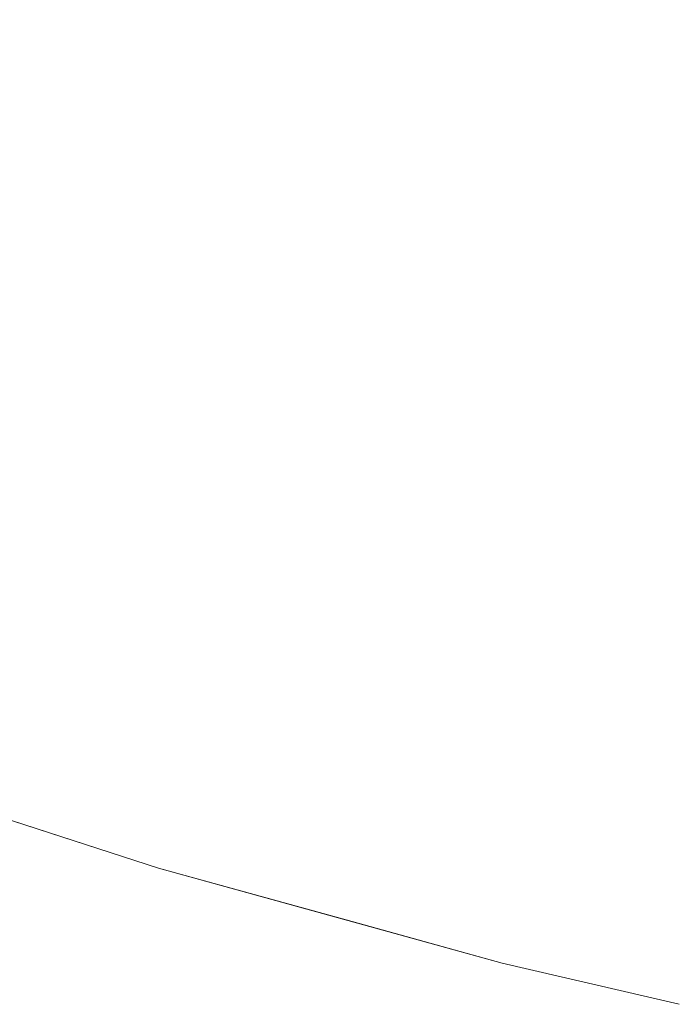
# Model space of a CAD drawing. Header units: centimetres. Extents: x -44.1 to 45.2, y 4.2 to 6.
# Tile 26 of 256: x -44.0037 to -43.9854, y 4.2069 to 4.2343. Entities that reach past the tile are written whole.
import ezdxf

# ---------------------------------------------------------------- set-up
doc = ezdxf.new("R2010")
doc.units = ezdxf.units.CM
doc.header["$LTSCALE"] = 2.54
doc.layers.add('Lucido design-1', color=7, linetype='Continuous')

# ---------------------------------------------------------------- blocks, each defined once
blk = doc.blocks.new('Gruppo-4-1')
at = {"color": 7, "linetype": 'Continuous', "lineweight": 9}
for points, invisible_edges in [([(-43.995214, 4.235458, -2312.358516), (-43.992063, 4.234271, -2312.358516), (-43.990506, 4.235792, -2312.356417), (-43.993585, 4.236951, -2312.356417)], 15), ([(-43.993585, 4.236951, -2313.087923), (-43.990506, 4.235792, -2313.087923), (-43.992063, 4.234271, -2313.085824), (-43.995214, 4.235458, -2313.085824)], 15), ([(-43.995214, 4.235458, -2312.358516), (-43.998282, 4.236688, -2312.358516), (-43.999942, 4.235257, -2312.360685), (-43.996805, 4.234, -2312.360685)], 15), ([(-43.996805, 4.234, -2313.083655), (-43.999942, 4.235257, -2313.083655), (-43.998282, 4.236688, -2313.085824), (-43.995214, 4.235458, -2313.085824)], 15), ([(-44.004672, 4.23519, -2312.362924), (-44.001559, 4.233863, -2312.362924), (-43.999942, 4.235257, -2312.360685), (-44.00299, 4.236555, -2312.360685)], 15), ([(-44.00299, 4.236555, -2313.083655), (-43.999942, 4.235257, -2313.083655), (-44.001559, 4.233863, -2313.081416), (-44.004672, 4.23519, -2313.081416)], 15), ([(-43.987347, 4.234677, -2312.356417), (-43.984109, 4.23361, -2312.356417), (-43.982674, 4.235216, -2312.354388), (-43.985834, 4.236257, -2312.354388)], 15), ([(-43.985834, 4.236257, -2313.089952), (-43.982674, 4.235216, -2313.089952), (-43.984109, 4.23361, -2313.087923), (-43.987347, 4.234677, -2313.087923)], 15), ([(-43.987347, 4.234677, -2312.356417), (-43.990506, 4.235792, -2312.356417), (-43.992063, 4.234271, -2312.358516), (-43.988828, 4.23313, -2312.358516)], 15), ([(-43.988828, 4.23313, -2313.085824), (-43.992063, 4.234271, -2313.085824), (-43.990506, 4.235792, -2313.087923), (-43.987347, 4.234677, -2313.087923)], 15), ([(-43.996805, 4.234, -2312.360685), (-43.999942, 4.235257, -2312.360685), (-44.001559, 4.233863, -2312.362924), (-43.998355, 4.232579, -2312.362924)], 15), ([(-43.998355, 4.232579, -2313.081416), (-44.001559, 4.233863, -2313.081416), (-43.999942, 4.235257, -2313.083655), (-43.996805, 4.234, -2313.083655)], 15), ([(-43.996805, 4.234, -2312.360685), (-43.993583, 4.232786, -2312.360685), (-43.992063, 4.234271, -2312.358516), (-43.995214, 4.235458, -2312.358516)], 15), ([(-43.995214, 4.235458, -2313.085824), (-43.992063, 4.234271, -2313.085824), (-43.993583, 4.232786, -2313.083655), (-43.996805, 4.234, -2313.083655)], 15), ([(-44.006307, 4.233863, -2312.36523), (-44.00313, 4.23251, -2312.36523), (-44.001559, 4.233863, -2312.362924), (-44.004672, 4.23519, -2312.362924)], 15), ([(-44.004672, 4.23519, -2313.081416), (-44.001559, 4.233863, -2313.081416), (-44.00313, 4.23251, -2313.079109), (-44.006307, 4.233863, -2313.079109)], 15), ([(-43.988828, 4.23313, -2312.358516), (-43.985514, 4.232038, -2312.358516), (-43.984109, 4.23361, -2312.356417), (-43.987347, 4.234677, -2312.356417)], 15), ([(-43.987347, 4.234677, -2313.087923), (-43.984109, 4.23361, -2313.087923), (-43.985514, 4.232038, -2313.085824), (-43.988828, 4.23313, -2313.085824)], 15), ([(-43.988828, 4.23313, -2312.358516), (-43.992063, 4.234271, -2312.358516), (-43.993583, 4.232786, -2312.360685), (-43.990275, 4.231619, -2312.360685)], 15), ([(-43.990275, 4.231619, -2313.083655), (-43.993583, 4.232786, -2313.083655), (-43.992063, 4.234271, -2313.085824), (-43.988828, 4.23313, -2313.085824)], 15), ([(-44.007889, 4.232579, -2312.367604), (-44.004651, 4.231199, -2312.367604), (-44.00313, 4.23251, -2312.36523), (-44.006307, 4.233863, -2312.36523)], 15), ([(-44.006307, 4.233863, -2313.079109), (-44.00313, 4.23251, -2313.079109), (-44.004651, 4.231199, -2313.076736), (-44.007889, 4.232579, -2313.076736)], 15), ([(-43.998355, 4.232579, -2312.362924), (-44.001559, 4.233863, -2312.362924), (-44.00313, 4.23251, -2312.36523), (-43.999861, 4.231199, -2312.36523)], 15), ([(-43.999861, 4.231199, -2313.079109), (-44.00313, 4.23251, -2313.079109), (-44.001559, 4.233863, -2313.081416), (-43.998355, 4.232579, -2313.081416)], 15), ([(-43.998355, 4.232579, -2312.362924), (-43.995063, 4.231339, -2312.362924), (-43.993583, 4.232786, -2312.360685), (-43.996805, 4.234, -2312.360685)], 15), ([(-43.996805, 4.234, -2313.083655), (-43.993583, 4.232786, -2313.083655), (-43.995063, 4.231339, -2313.081416), (-43.998355, 4.232579, -2313.081416)], 15), ([(-43.980796, 4.232593, -2312.356417), (-43.984109, 4.23361, -2312.356417), (-43.985514, 4.232038, -2312.358516), (-43.982123, 4.230996, -2312.358516)], 15), ([(-43.982123, 4.230996, -2313.085824), (-43.985514, 4.232038, -2313.085824), (-43.984109, 4.23361, -2313.087923), (-43.980796, 4.232593, -2313.087923)], 15), ([(-43.990275, 4.231619, -2312.360685), (-43.986886, 4.230502, -2312.360685), (-43.985514, 4.232038, -2312.358516), (-43.988828, 4.23313, -2312.358516)], 15), ([(-43.988828, 4.23313, -2313.085824), (-43.985514, 4.232038, -2313.085824), (-43.986886, 4.230502, -2313.083655), (-43.990275, 4.231619, -2313.083655)], 15), ([(-43.990275, 4.231619, -2312.360685), (-43.993583, 4.232786, -2312.360685), (-43.995063, 4.231339, -2312.362924), (-43.991685, 4.230148, -2312.362924)], 15), ([(-43.991685, 4.230148, -2313.081416), (-43.995063, 4.231339, -2313.081416), (-43.993583, 4.232786, -2313.083655), (-43.990275, 4.231619, -2313.083655)], 15), ([(-43.999861, 4.231199, -2312.36523), (-44.00313, 4.23251, -2312.36523), (-44.004651, 4.231199, -2312.367604), (-44.001318, 4.229863, -2312.367604)], 15), ([(-44.001318, 4.229863, -2313.076736), (-44.004651, 4.231199, -2313.076736), (-44.00313, 4.23251, -2313.079109), (-43.999861, 4.231199, -2313.079109)], 15), ([(-43.999861, 4.231199, -2312.36523), (-43.996501, 4.229934, -2312.36523), (-43.995063, 4.231339, -2312.362924), (-43.998355, 4.232579, -2312.362924)], 15), ([(-43.998355, 4.232579, -2313.081416), (-43.995063, 4.231339, -2313.081416), (-43.996501, 4.229934, -2313.079109), (-43.999861, 4.231199, -2313.079109)], 15), ([(-43.982123, 4.230996, -2312.358516), (-43.985514, 4.232038, -2312.358516), (-43.986886, 4.230502, -2312.360685), (-43.983418, 4.229437, -2312.360685)], 15), ([(-43.983418, 4.229437, -2313.083655), (-43.986886, 4.230502, -2313.083655), (-43.985514, 4.232038, -2313.085824), (-43.982123, 4.230996, -2313.085824)], 15), ([(-43.991685, 4.230148, -2312.362924), (-43.988223, 4.229006, -2312.362924), (-43.986886, 4.230502, -2312.360685), (-43.990275, 4.231619, -2312.360685)], 15), ([(-43.990275, 4.231619, -2313.083655), (-43.986886, 4.230502, -2313.083655), (-43.988223, 4.229006, -2313.081416), (-43.991685, 4.230148, -2313.081416)], 15), ([(-44.001318, 4.229863, -2312.367604), (-44.004651, 4.231199, -2312.367604), (-44.006119, 4.229934, -2312.370043), (-44.002725, 4.228574, -2312.370043)], 15), ([(-44.002725, 4.228574, -2313.074297), (-44.006119, 4.229934, -2313.074297), (-44.004651, 4.231199, -2313.076736), (-44.001318, 4.229863, -2313.076736)], 15), ([(-44.001318, 4.229863, -2312.367604), (-43.997893, 4.228574, -2312.367604), (-43.996501, 4.229934, -2312.36523), (-43.999861, 4.231199, -2312.36523)], 15), ([(-43.999861, 4.231199, -2313.079109), (-43.996501, 4.229934, -2313.079109), (-43.997893, 4.228574, -2313.076736), (-44.001318, 4.229863, -2313.076736)], 15), ([(-43.991685, 4.230148, -2312.362924), (-43.995063, 4.231339, -2312.362924), (-43.996501, 4.229934, -2312.36523), (-43.993054, 4.228718, -2312.36523)], 15), ([(-43.993054, 4.228718, -2313.079109), (-43.996501, 4.229934, -2313.079109), (-43.995063, 4.231339, -2313.081416), (-43.991685, 4.230148, -2313.081416)], 15), ([(-43.983418, 4.229437, -2312.360685), (-43.986886, 4.230502, -2312.360685), (-43.988223, 4.229006, -2312.362924), (-43.98468, 4.227919, -2312.362924)], 15), ([(-43.98468, 4.227919, -2313.081416), (-43.988223, 4.229006, -2313.081416), (-43.986886, 4.230502, -2313.083655), (-43.983418, 4.229437, -2313.083655)], 15), ([(-43.993054, 4.228718, -2312.36523), (-43.989521, 4.227554, -2312.36523), (-43.988223, 4.229006, -2312.362924), (-43.991685, 4.230148, -2312.362924)], 15), ([(-43.991685, 4.230148, -2313.081416), (-43.988223, 4.229006, -2313.081416), (-43.989521, 4.227554, -2313.079109), (-43.993054, 4.228718, -2313.079109)], 15), ([(-44.002725, 4.228574, -2312.370043), (-44.006119, 4.229934, -2312.370043), (-44.00753, 4.228718, -2312.372546), (-44.004077, 4.227334, -2312.372546)], 15), ([(-44.004077, 4.227334, -2313.071794), (-44.00753, 4.228718, -2313.071794), (-44.006119, 4.229934, -2313.074297), (-44.002725, 4.228574, -2313.074297)], 15), ([(-44.002725, 4.228574, -2312.370043), (-43.999237, 4.227261, -2312.370043), (-43.997893, 4.228574, -2312.367604), (-44.001318, 4.229863, -2312.367604)], 15), ([(-44.001318, 4.229863, -2313.076736), (-43.997893, 4.228574, -2313.076736), (-43.999237, 4.227261, -2313.074297), (-44.002725, 4.228574, -2313.074297)], 15), ([(-43.993054, 4.228718, -2312.36523), (-43.996501, 4.229934, -2312.36523), (-43.997893, 4.228574, -2312.367604), (-43.994379, 4.227334, -2312.367604)], 15), ([(-43.994379, 4.227334, -2313.076736), (-43.997893, 4.228574, -2313.076736), (-43.996501, 4.229934, -2313.079109), (-43.993054, 4.228718, -2313.079109)], 15), ([(-43.98468, 4.227919, -2312.362924), (-43.988223, 4.229006, -2312.362924), (-43.989521, 4.227554, -2312.36523), (-43.985906, 4.226443, -2312.36523)], 15), ([(-43.985906, 4.226443, -2313.079109), (-43.989521, 4.227554, -2313.079109), (-43.988223, 4.229006, -2313.081416), (-43.98468, 4.227919, -2313.081416)], 15), ([(-43.994379, 4.227334, -2312.367604), (-43.990778, 4.226147, -2312.367604), (-43.989521, 4.227554, -2312.36523), (-43.993054, 4.228718, -2312.36523)], 15), ([(-43.993054, 4.228718, -2313.079109), (-43.989521, 4.227554, -2313.079109), (-43.990778, 4.226147, -2313.076736), (-43.994379, 4.227334, -2313.076736)], 15), ([(-44.004077, 4.227334, -2312.372546), (-44.000529, 4.225998, -2312.372546), (-43.999237, 4.227261, -2312.370043), (-44.002725, 4.228574, -2312.370043)], 15), ([(-44.002725, 4.228574, -2313.074297), (-43.999237, 4.227261, -2313.074297), (-44.000529, 4.225998, -2313.071794), (-44.004077, 4.227334, -2313.071794)], 15), ([(-43.994379, 4.227334, -2312.367604), (-43.997893, 4.228574, -2312.367604), (-43.999237, 4.227261, -2312.370043), (-43.995658, 4.225998, -2312.370043)], 15), ([(-43.995658, 4.225998, -2313.074297), (-43.999237, 4.227261, -2313.074297), (-43.997893, 4.228574, -2313.076736), (-43.994379, 4.227334, -2313.076736)], 15), ([(-43.985906, 4.226443, -2312.36523), (-43.982212, 4.22539, -2312.36523), (-43.98106, 4.226887, -2312.362924), (-43.98468, 4.227919, -2312.362924)], 15), ([(-43.98468, 4.227919, -2313.081416), (-43.98106, 4.226887, -2313.081416), (-43.982212, 4.22539, -2313.079109), (-43.985906, 4.226443, -2313.079109)], 15), ([(-44.005372, 4.226147, -2312.375111), (-44.001766, 4.224789, -2312.375111), (-44.000529, 4.225998, -2312.372546), (-44.004077, 4.227334, -2312.372546)], 15), ([(-44.004077, 4.227334, -2313.071794), (-44.000529, 4.225998, -2313.071794), (-44.001766, 4.224789, -2313.069229), (-44.005372, 4.226147, -2313.069229)], 15), ([(-43.995658, 4.225998, -2312.370043), (-43.991991, 4.224789, -2312.370043), (-43.990778, 4.226147, -2312.367604), (-43.994379, 4.227334, -2312.367604)], 15), ([(-43.994379, 4.227334, -2313.076736), (-43.990778, 4.226147, -2313.076736), (-43.991991, 4.224789, -2313.074297), (-43.995658, 4.225998, -2313.074297)], 15), ([(-43.985906, 4.226443, -2312.36523), (-43.989521, 4.227554, -2312.36523), (-43.990778, 4.226147, -2312.367604), (-43.987093, 4.225015, -2312.367604)], 15), ([(-43.987093, 4.225015, -2313.076736), (-43.990778, 4.226147, -2313.076736), (-43.989521, 4.227554, -2313.079109), (-43.985906, 4.226443, -2313.079109)], 15), ([(-43.995658, 4.225998, -2312.370043), (-43.999237, 4.227261, -2312.370043), (-44.000529, 4.225998, -2312.372546), (-43.996888, 4.224714, -2312.372546)], 15), ([(-43.996888, 4.224714, -2313.071794), (-44.000529, 4.225998, -2313.071794), (-43.999237, 4.227261, -2313.074297), (-43.995658, 4.225998, -2313.074297)], 15), ([(-43.987093, 4.225015, -2312.367604), (-43.983327, 4.223942, -2312.367604), (-43.982212, 4.22539, -2312.36523), (-43.985906, 4.226443, -2312.36523)], 15), ([(-43.985906, 4.226443, -2313.079109), (-43.982212, 4.22539, -2313.079109), (-43.983327, 4.223942, -2313.076736), (-43.987093, 4.225015, -2313.076736)], 15), ([(-44.006607, 4.225015, -2312.377736), (-44.002946, 4.223637, -2312.377736), (-44.001766, 4.224789, -2312.375111), (-44.005372, 4.226147, -2312.375111)], 15), ([(-44.005372, 4.226147, -2313.069229), (-44.001766, 4.224789, -2313.069229), (-44.002946, 4.223637, -2313.066604), (-44.006607, 4.225015, -2313.066604)], 15), ([(-43.996888, 4.224714, -2312.372546), (-44.000529, 4.225998, -2312.372546), (-44.001766, 4.224789, -2312.375111), (-43.998066, 4.223484, -2312.375111)], 15), ([(-43.998066, 4.223484, -2313.069229), (-44.001766, 4.224789, -2313.069229), (-44.000529, 4.225998, -2313.071794), (-43.996888, 4.224714, -2313.071794)], 15), ([(-43.996888, 4.224714, -2312.372546), (-43.993158, 4.223484, -2312.372546), (-43.991991, 4.224789, -2312.370043), (-43.995658, 4.225998, -2312.370043)], 15), ([(-43.995658, 4.225998, -2313.074297), (-43.991991, 4.224789, -2313.074297), (-43.993158, 4.223484, -2313.071794), (-43.996888, 4.224714, -2313.071794)], 15), ([(-43.987093, 4.225015, -2312.367604), (-43.990778, 4.226147, -2312.367604), (-43.991991, 4.224789, -2312.370043), (-43.988238, 4.223637, -2312.370043)], 15), ([(-43.988238, 4.223637, -2313.074297), (-43.991991, 4.224789, -2313.074297), (-43.990778, 4.226147, -2313.076736), (-43.987093, 4.225015, -2313.076736)], 15), ([(-44.007778, 4.223942, -2312.380418), (-44.004064, 4.222544, -2312.380418), (-44.002946, 4.223637, -2312.377736), (-44.006607, 4.225015, -2312.377736)], 15), ([(-44.006607, 4.225015, -2313.066604), (-44.002946, 4.223637, -2313.066604), (-44.004064, 4.222544, -2313.063922), (-44.007778, 4.223942, -2313.063922)], 15), ([(-43.988238, 4.223637, -2312.370043), (-43.984404, 4.222544, -2312.370043), (-43.983327, 4.223942, -2312.367604), (-43.987093, 4.225015, -2312.367604)], 15), ([(-43.987093, 4.225015, -2313.076736), (-43.983327, 4.223942, -2313.076736), (-43.984404, 4.222544, -2313.074297), (-43.988238, 4.223637, -2313.074297)], 15), ([(-43.998066, 4.223484, -2312.375111), (-44.001766, 4.224789, -2312.375111), (-44.002946, 4.223637, -2312.377736), (-43.999189, 4.222311, -2312.377736)], 15), ([(-43.999189, 4.222311, -2313.066604), (-44.002946, 4.223637, -2313.066604), (-44.001766, 4.224789, -2313.069229), (-43.998066, 4.223484, -2313.069229)], 15), ([(-43.998066, 4.223484, -2312.375111), (-43.994274, 4.222234, -2312.375111), (-43.993158, 4.223484, -2312.372546), (-43.996888, 4.224714, -2312.372546)], 15), ([(-43.996888, 4.224714, -2313.071794), (-43.993158, 4.223484, -2313.071794), (-43.994274, 4.222234, -2313.069229), (-43.998066, 4.223484, -2313.069229)], 15), ([(-43.988238, 4.223637, -2312.370043), (-43.991991, 4.224789, -2312.370043), (-43.993158, 4.223484, -2312.372546), (-43.98934, 4.222311, -2312.372546)], 15), ([(-43.98934, 4.222311, -2313.071794), (-43.993158, 4.223484, -2313.071794), (-43.991991, 4.224789, -2313.074297), (-43.988238, 4.223637, -2313.074297)], 15), ([(-43.999189, 4.222311, -2312.377736), (-44.002946, 4.223637, -2312.377736), (-44.004064, 4.222544, -2312.380418), (-44.000254, 4.221199, -2312.380418)], 15), ([(-44.000254, 4.221199, -2313.063922), (-44.004064, 4.222544, -2313.063922), (-44.002946, 4.223637, -2313.066604), (-43.999189, 4.222311, -2313.066604)], 15), ([(-43.999189, 4.222311, -2312.377736), (-43.995339, 4.221042, -2312.377736), (-43.994274, 4.222234, -2312.375111), (-43.998066, 4.223484, -2312.375111)], 15), ([(-43.998066, 4.223484, -2313.069229), (-43.994274, 4.222234, -2313.069229), (-43.995339, 4.221042, -2313.066604), (-43.999189, 4.222311, -2313.066604)], 15), ([(-43.98934, 4.222311, -2312.372546), (-43.993158, 4.223484, -2312.372546), (-43.994274, 4.222234, -2312.375111), (-43.990394, 4.221042, -2312.375111)], 15), ([(-43.990394, 4.221042, -2313.069229), (-43.994274, 4.222234, -2313.069229), (-43.993158, 4.223484, -2313.071794), (-43.98934, 4.222311, -2313.071794)], 15), ([(-43.98934, 4.222311, -2312.372546), (-43.985438, 4.221199, -2312.372546), (-43.984404, 4.222544, -2312.370043), (-43.988238, 4.223637, -2312.370043)], 15), ([(-43.988238, 4.223637, -2313.074297), (-43.984404, 4.222544, -2313.074297), (-43.985438, 4.221199, -2313.071794), (-43.98934, 4.222311, -2313.071794)], 15), ([(-44.000254, 4.221199, -2312.380418), (-44.004064, 4.222544, -2312.380418), (-44.00512, 4.221512, -2312.383155), (-44.001259, 4.22015, -2312.383155)], 15), ([(-44.001259, 4.22015, -2313.061185), (-44.00512, 4.221512, -2313.061185), (-44.004064, 4.222544, -2313.063922), (-44.000254, 4.221199, -2313.063922)], 15), ([(-43.980491, 4.221512, -2312.370043), (-43.984404, 4.222544, -2312.370043), (-43.985438, 4.221199, -2312.372546), (-43.981458, 4.22015, -2312.372546)], 15), ([(-43.981458, 4.22015, -2313.071794), (-43.985438, 4.221199, -2313.071794), (-43.984404, 4.222544, -2313.074297), (-43.980491, 4.221512, -2313.074297)], 15), ([(-44.000254, 4.221199, -2312.380418), (-43.996349, 4.219912, -2312.380418), (-43.995339, 4.221042, -2312.377736), (-43.999189, 4.222311, -2312.377736)], 15), ([(-43.999189, 4.222311, -2313.066604), (-43.995339, 4.221042, -2313.066604), (-43.996349, 4.219912, -2313.063922), (-44.000254, 4.221199, -2313.063922)], 15), ([(-43.990394, 4.221042, -2312.375111), (-43.994274, 4.222234, -2312.375111), (-43.995339, 4.221042, -2312.377736), (-43.9914, 4.219833, -2312.377736)], 15), ([(-43.9914, 4.219833, -2313.066604), (-43.995339, 4.221042, -2313.066604), (-43.994274, 4.222234, -2313.069229), (-43.990394, 4.221042, -2313.069229)], 15), ([(-43.990394, 4.221042, -2312.375111), (-43.986429, 4.219912, -2312.375111), (-43.985438, 4.221199, -2312.372546), (-43.98934, 4.222311, -2312.372546)], 15), ([(-43.98934, 4.222311, -2313.071794), (-43.985438, 4.221199, -2313.071794), (-43.986429, 4.219912, -2313.069229), (-43.990394, 4.221042, -2313.069229)], 15), ([(-44.001259, 4.22015, -2312.383155), (-44.00512, 4.221512, -2312.383155), (-44.006109, 4.220546, -2312.385944), (-44.0022, 4.219167, -2312.385944)], 15), ([(-44.0022, 4.219167, -2313.058396), (-44.006109, 4.220546, -2313.058396), (-44.00512, 4.221512, -2313.061185), (-44.001259, 4.22015, -2313.061185)], 15), ([(-44.001259, 4.22015, -2312.383155), (-43.997302, 4.218846, -2312.383155), (-43.996349, 4.219912, -2312.380418), (-44.000254, 4.221199, -2312.380418)], 15), ([(-44.000254, 4.221199, -2313.063922), (-43.996349, 4.219912, -2313.063922), (-43.997302, 4.218846, -2313.061185), (-44.001259, 4.22015, -2313.061185)], 15), ([(-43.9914, 4.219833, -2312.377736), (-43.995339, 4.221042, -2312.377736), (-43.996349, 4.219912, -2312.380418), (-43.992353, 4.218685, -2312.380418)], 15), ([(-43.992353, 4.218685, -2313.063922), (-43.996349, 4.219912, -2313.063922), (-43.995339, 4.221042, -2313.066604), (-43.9914, 4.219833, -2313.066604)], 15), ([(-43.9914, 4.219833, -2312.377736), (-43.987374, 4.218685, -2312.377736), (-43.986429, 4.219912, -2312.375111), (-43.990394, 4.221042, -2312.375111)], 15), ([(-43.990394, 4.221042, -2313.069229), (-43.986429, 4.219912, -2313.069229), (-43.987374, 4.218685, -2313.066604), (-43.9914, 4.219833, -2313.066604)], 15), ([(-43.981458, 4.22015, -2312.372546), (-43.985438, 4.221199, -2312.372546), (-43.986429, 4.219912, -2312.375111), (-43.982384, 4.218846, -2312.375111)], 15), ([(-43.982384, 4.218846, -2313.069229), (-43.986429, 4.219912, -2313.069229), (-43.985438, 4.221199, -2313.071794), (-43.981458, 4.22015, -2313.071794)], 15), ([(-44.0022, 4.219167, -2312.385944), (-44.006109, 4.220546, -2312.385944), (-44.007029, 4.219647, -2312.388781), (-44.003076, 4.218252, -2312.388781)], 15), ([(-44.003076, 4.218252, -2313.055559), (-44.007029, 4.219647, -2313.055559), (-44.006109, 4.220546, -2313.058396), (-44.0022, 4.219167, -2313.058396)], 15), ([(-44.0022, 4.219167, -2312.385944), (-43.998195, 4.217847, -2312.385944), (-43.997302, 4.218846, -2312.383155), (-44.001259, 4.22015, -2312.383155)], 15), ([(-44.001259, 4.22015, -2313.061185), (-43.997302, 4.218846, -2313.061185), (-43.998195, 4.217847, -2313.058396), (-44.0022, 4.219167, -2313.058396)], 15), ([(-44.003076, 4.218252, -2312.388781), (-44.007029, 4.219647, -2312.388781), (-44.007878, 4.218817, -2312.391665), (-44.003885, 4.217408, -2312.391665)], 15), ([(-44.003885, 4.217408, -2313.052675), (-44.007878, 4.218817, -2313.052675), (-44.007029, 4.219647, -2313.055559), (-44.003076, 4.218252, -2313.055559)], 15), ([(-43.992353, 4.218685, -2312.380418), (-43.996349, 4.219912, -2312.380418), (-43.997302, 4.218846, -2312.383155), (-43.993253, 4.217603, -2312.383155)], 15), ([(-43.993253, 4.217603, -2313.061185), (-43.997302, 4.218846, -2313.061185), (-43.996349, 4.219912, -2313.063922), (-43.992353, 4.218685, -2313.063922)], 15), ([(-43.992353, 4.218685, -2312.380418), (-43.98827, 4.217521, -2312.380418), (-43.987374, 4.218685, -2312.377736), (-43.9914, 4.219833, -2312.377736)], 15), ([(-43.9914, 4.219833, -2313.066604), (-43.987374, 4.218685, -2313.066604), (-43.98827, 4.217521, -2313.063922), (-43.992353, 4.218685, -2313.063922)], 15), ([(-43.982384, 4.218846, -2312.375111), (-43.986429, 4.219912, -2312.375111), (-43.987374, 4.218685, -2312.377736), (-43.983266, 4.217603, -2312.377736)], 15), ([(-43.983266, 4.217603, -2313.066604), (-43.987374, 4.218685, -2313.066604), (-43.986429, 4.219912, -2313.069229), (-43.982384, 4.218846, -2313.069229)], 15), ([(-44.003076, 4.218252, -2312.388781), (-43.999026, 4.216917, -2312.388781), (-43.998195, 4.217847, -2312.385944), (-44.0022, 4.219167, -2312.385944)], 15), ([(-44.0022, 4.219167, -2313.058396), (-43.998195, 4.217847, -2313.058396), (-43.999026, 4.216917, -2313.055559), (-44.003076, 4.218252, -2313.055559)], 15), ([(-43.993253, 4.217603, -2312.383155), (-43.997302, 4.218846, -2312.383155), (-43.998195, 4.217847, -2312.385944), (-43.994096, 4.216588, -2312.385944)], 15), ([(-43.994096, 4.216588, -2313.058396), (-43.998195, 4.217847, -2313.058396), (-43.997302, 4.218846, -2313.061185), (-43.993253, 4.217603, -2313.061185)], 15), ([(-43.993253, 4.217603, -2312.383155), (-43.989115, 4.216423, -2312.383155), (-43.98827, 4.217521, -2312.380418), (-43.992353, 4.218685, -2312.380418)], 15), ([(-43.992353, 4.218685, -2313.063922), (-43.98827, 4.217521, -2313.063922), (-43.989115, 4.216423, -2313.061185), (-43.993253, 4.217603, -2313.061185)], 15), ([(-43.983266, 4.217603, -2312.377736), (-43.987374, 4.218685, -2312.377736), (-43.98827, 4.217521, -2312.380418), (-43.984104, 4.216423, -2312.380418)], 15), ([(-43.984104, 4.216423, -2313.063922), (-43.98827, 4.217521, -2313.063922), (-43.987374, 4.218685, -2313.066604), (-43.983266, 4.217603, -2313.066604)], 15), ([(-44.003885, 4.217408, -2312.391665), (-43.999792, 4.216059, -2312.391665), (-43.999026, 4.216917, -2312.388781), (-44.003076, 4.218252, -2312.388781)], 15), ([(-44.003076, 4.218252, -2313.055559), (-43.999026, 4.216917, -2313.055559), (-43.999792, 4.216059, -2313.052675), (-44.003885, 4.217408, -2313.052675)], 15), ([(-43.994096, 4.216588, -2312.385944), (-43.998195, 4.217847, -2312.385944), (-43.999026, 4.216917, -2312.388781), (-43.99488, 4.215644, -2312.388781)], 15), ([(-43.99488, 4.215644, -2313.055559), (-43.999026, 4.216917, -2313.055559), (-43.998195, 4.217847, -2313.058396), (-43.994096, 4.216588, -2313.058396)], 15), ([(-43.994096, 4.216588, -2312.385944), (-43.989908, 4.215394, -2312.385944), (-43.989115, 4.216423, -2312.383155), (-43.993253, 4.217603, -2312.383155)], 15), ([(-43.993253, 4.217603, -2313.061185), (-43.989115, 4.216423, -2313.061185), (-43.989908, 4.215394, -2313.058396), (-43.994096, 4.216588, -2313.058396)], 15), ([(-43.984104, 4.216423, -2312.380418), (-43.98827, 4.217521, -2312.380418), (-43.989115, 4.216423, -2312.383155), (-43.984893, 4.215311, -2312.383155)], 15), ([(-43.984893, 4.215311, -2313.061185), (-43.989115, 4.216423, -2313.061185), (-43.98827, 4.217521, -2313.063922), (-43.984104, 4.216423, -2313.063922)], 15), ([(-44.004623, 4.216637, -2312.39459), (-44.000492, 4.215275, -2312.39459), (-43.999792, 4.216059, -2312.391665), (-44.003885, 4.217408, -2312.391665)], 15), ([(-44.003885, 4.217408, -2313.052675), (-43.999792, 4.216059, -2313.052675), (-44.000492, 4.215275, -2313.04975), (-44.004623, 4.216637, -2313.04975)], 15), ([(-43.99488, 4.215644, -2312.388781), (-43.999026, 4.216917, -2312.388781), (-43.999792, 4.216059, -2312.391665), (-43.995604, 4.214773, -2312.391665)], 15), ([(-43.995604, 4.214773, -2313.052675), (-43.999792, 4.216059, -2313.052675), (-43.999026, 4.216917, -2313.055559), (-43.99488, 4.215644, -2313.055559)], 15), ([(-44.005289, 4.215941, -2312.397555), (-44.001124, 4.214568, -2312.397555), (-44.000492, 4.215275, -2312.39459), (-44.004623, 4.216637, -2312.39459)], 15), ([(-44.004623, 4.216637, -2313.04975), (-44.000492, 4.215275, -2313.04975), (-44.001124, 4.214568, -2313.046785), (-44.005289, 4.215941, -2313.046785)], 15), ([(-43.99488, 4.215644, -2312.388781), (-43.990645, 4.214436, -2312.388781), (-43.989908, 4.215394, -2312.385944), (-43.994096, 4.216588, -2312.385944)], 15), ([(-43.994096, 4.216588, -2313.058396), (-43.989908, 4.215394, -2313.058396), (-43.990645, 4.214436, -2313.055559), (-43.99488, 4.215644, -2313.055559)], 15), ([(-43.984893, 4.215311, -2312.383155), (-43.989115, 4.216423, -2312.383155), (-43.989908, 4.215394, -2312.385944), (-43.985634, 4.214268, -2312.385944)], 15), ([(-43.985634, 4.214268, -2313.058396), (-43.989908, 4.215394, -2313.058396), (-43.989115, 4.216423, -2313.061185), (-43.984893, 4.215311, -2313.061185)], 15), ([(-44.005882, 4.215323, -2312.400554), (-44.001686, 4.21394, -2312.400554), (-44.001124, 4.214568, -2312.397555), (-44.005289, 4.215941, -2312.397555)], 15), ([(-44.005289, 4.215941, -2313.046785), (-44.001124, 4.214568, -2313.046785), (-44.001686, 4.21394, -2313.043786), (-44.005882, 4.215323, -2313.043786)], 15), ([(-43.995604, 4.214773, -2312.391665), (-43.999792, 4.216059, -2312.391665), (-44.000492, 4.215275, -2312.39459), (-43.996265, 4.213977, -2312.39459)], 15), ([(-43.996265, 4.213977, -2313.04975), (-44.000492, 4.215275, -2313.04975), (-43.999792, 4.216059, -2313.052675), (-43.995604, 4.214773, -2313.052675)], 15), ([(-43.995604, 4.214773, -2312.391665), (-43.991325, 4.213553, -2312.391665), (-43.990645, 4.214436, -2312.388781), (-43.99488, 4.215644, -2312.388781)], 15), ([(-43.99488, 4.215644, -2313.055559), (-43.990645, 4.214436, -2313.055559), (-43.991325, 4.213553, -2313.052675), (-43.995604, 4.214773, -2313.052675)], 15), ([(-44.006399, 4.214783, -2312.403583), (-44.002176, 4.213391, -2312.403583), (-44.001686, 4.21394, -2312.400554), (-44.005882, 4.215323, -2312.400554)], 15), ([(-44.005882, 4.215323, -2313.043786), (-44.001686, 4.21394, -2313.043786), (-44.002176, 4.213391, -2313.040757), (-44.006399, 4.214783, -2313.040757)], 15), ([(-43.996265, 4.213977, -2312.39459), (-44.000492, 4.215275, -2312.39459), (-44.001124, 4.214568, -2312.397555), (-43.996862, 4.213259, -2312.397555)], 15), ([(-43.996862, 4.213259, -2313.046785), (-44.001124, 4.214568, -2313.046785), (-44.000492, 4.215275, -2313.04975), (-43.996265, 4.213977, -2313.04975)], 15), ([(-43.985634, 4.214268, -2312.385944), (-43.989908, 4.215394, -2312.385944), (-43.990645, 4.214436, -2312.388781), (-43.986323, 4.213298, -2312.388781)], 15), ([(-43.986323, 4.213298, -2313.055559), (-43.990645, 4.214436, -2313.055559), (-43.989908, 4.215394, -2313.058396), (-43.985634, 4.214268, -2313.058396)], 15), ([(-43.985634, 4.214268, -2312.385944), (-43.981279, 4.213212, -2312.385944), (-43.980591, 4.214268, -2312.383155), (-43.984893, 4.215311, -2312.383155)], 15), ([(-43.984893, 4.215311, -2313.061185), (-43.980591, 4.214268, -2313.061185), (-43.981279, 4.213212, -2313.058396), (-43.985634, 4.214268, -2313.058396)], 15), ([(-44.006839, 4.214323, -2312.40664), (-44.002594, 4.212924, -2312.40664), (-44.002176, 4.213391, -2312.403583), (-44.006399, 4.214783, -2312.403583)], 15), ([(-44.006399, 4.214783, -2313.040757), (-44.002176, 4.213391, -2313.040757), (-44.002594, 4.212924, -2313.0377), (-44.006839, 4.214323, -2313.0377)], 15), ([(-43.996265, 4.213977, -2312.39459), (-43.991946, 4.212746, -2312.39459), (-43.991325, 4.213553, -2312.391665), (-43.995604, 4.214773, -2312.391665)], 15), ([(-43.995604, 4.214773, -2313.052675), (-43.991325, 4.213553, -2313.052675), (-43.991946, 4.212746, -2313.04975), (-43.996265, 4.213977, -2313.04975)], 15), ([(-43.996862, 4.213259, -2312.397555), (-44.001124, 4.214568, -2312.397555), (-44.001686, 4.21394, -2312.400554), (-43.997393, 4.212621, -2312.400554)], 15), ([(-43.997393, 4.212621, -2313.043786), (-44.001686, 4.21394, -2313.043786), (-44.001124, 4.214568, -2313.046785), (-43.996862, 4.213259, -2313.046785)], 15), ([(-44.0072, 4.213946, -2312.409719), (-44.002937, 4.21254, -2312.409719), (-44.002594, 4.212924, -2312.40664), (-44.006839, 4.214323, -2312.40664)], 15), ([(-44.006839, 4.214323, -2313.0377), (-44.002594, 4.212924, -2313.0377), (-44.002937, 4.21254, -2313.034621), (-44.0072, 4.213946, -2313.034621)], 15), ([(-43.986323, 4.213298, -2312.388781), (-43.990645, 4.214436, -2312.388781), (-43.991325, 4.213553, -2312.391665), (-43.986958, 4.212402, -2312.391665)], 15), ([(-43.986958, 4.212402, -2313.052675), (-43.991325, 4.213553, -2313.052675), (-43.990645, 4.214436, -2313.055559), (-43.986323, 4.213298, -2313.055559)], 15), ([(-43.986323, 4.213298, -2312.388781), (-43.981918, 4.21223, -2312.388781), (-43.981279, 4.213212, -2312.385944), (-43.985634, 4.214268, -2312.385944)], 15), ([(-43.985634, 4.214268, -2313.058396), (-43.981279, 4.213212, -2313.058396), (-43.981918, 4.21223, -2313.055559), (-43.986323, 4.213298, -2313.055559)], 15), ([(-44.007483, 4.213651, -2312.412816), (-44.003204, 4.21224, -2312.412816), (-44.002937, 4.21254, -2312.409719), (-44.0072, 4.213946, -2312.409719)], 15), ([(-44.0072, 4.213946, -2313.034621), (-44.002937, 4.21254, -2313.034621), (-44.003204, 4.21224, -2313.031524), (-44.007483, 4.213651, -2313.031524)], 15), ([(-43.997393, 4.212621, -2312.400554), (-44.001686, 4.21394, -2312.400554), (-44.002176, 4.213391, -2312.403583), (-43.997855, 4.212064, -2312.403583)], 15), ([(-43.997855, 4.212064, -2313.040757), (-44.002176, 4.213391, -2313.040757), (-44.001686, 4.21394, -2313.043786), (-43.997393, 4.212621, -2313.043786)], 15), ([(-43.996862, 4.213259, -2312.397555), (-43.992507, 4.212018, -2312.397555), (-43.991946, 4.212746, -2312.39459), (-43.996265, 4.213977, -2312.39459)], 15), ([(-43.996265, 4.213977, -2313.04975), (-43.991946, 4.212746, -2313.04975), (-43.992507, 4.212018, -2313.046785), (-43.996862, 4.213259, -2313.046785)], 15), ([(-44.007685, 4.213439, -2312.415926), (-44.003396, 4.212026, -2312.415926), (-44.003204, 4.21224, -2312.412816), (-44.007483, 4.213651, -2312.412816)], 15), ([(-44.007483, 4.213651, -2313.031524), (-44.003204, 4.21224, -2313.031524), (-44.003396, 4.212026, -2313.028414), (-44.007685, 4.213439, -2313.028414)], 15), ([(-44.007807, 4.213312, -2312.419046), (-44.008788, 4.213593, -2312.42217), (-44.003535, 4.211899, -2312.42217)], 9), ([(-44.003535, 4.211899, -2312.42217), (-44.008788, 4.213593, -2312.42217), (-44.008788, 4.213593, -2313.02217), (-43.999851, 4.210711, -2313.02217)], 10), ([(-44.008788, 4.213593, -2313.02217), (-44.007807, 4.213312, -2313.025294), (-44.003512, 4.211896, -2313.025294)], 11), ([(-44.003512, 4.211896, -2313.025294), (-43.999851, 4.210711, -2313.02217), (-44.008788, 4.213593, -2313.02217)], 9), ([(-44.007807, 4.213312, -2312.419046), (-44.003512, 4.211896, -2312.419046), (-44.003396, 4.212026, -2312.415926), (-44.007685, 4.213439, -2312.415926)], 15), ([(-44.007685, 4.213439, -2313.028414), (-44.003396, 4.212026, -2313.028414), (-44.003512, 4.211896, -2313.025294), (-44.007807, 4.213312, -2313.025294)], 15), ([(-43.997855, 4.212064, -2312.403583), (-44.002176, 4.213391, -2312.403583), (-44.002594, 4.212924, -2312.40664), (-43.998249, 4.21159, -2312.40664)], 15), ([(-43.998249, 4.21159, -2313.0377), (-44.002594, 4.212924, -2313.0377), (-44.002176, 4.213391, -2313.040757), (-43.997855, 4.212064, -2313.040757)], 15), ([(-43.986958, 4.212402, -2312.391665), (-43.991325, 4.213553, -2312.391665), (-43.991946, 4.212746, -2312.39459), (-43.987539, 4.211585, -2312.39459)], 15), ([(-43.987539, 4.211585, -2313.04975), (-43.991946, 4.212746, -2313.04975), (-43.991325, 4.213553, -2313.052675), (-43.986958, 4.212402, -2313.052675)], 15), ([(-44.003535, 4.211899, -2312.42217), (-44.003512, 4.211896, -2312.419046), (-44.007807, 4.213312, -2312.419046)], 11), ([(-43.997393, 4.212621, -2312.400554), (-43.993005, 4.21137, -2312.400554), (-43.992507, 4.212018, -2312.397555), (-43.996862, 4.213259, -2312.397555)], 15), ([(-43.996862, 4.213259, -2313.046785), (-43.992507, 4.212018, -2313.046785), (-43.993005, 4.21137, -2313.043786), (-43.997393, 4.212621, -2313.043786)], 15), ([(-43.986958, 4.212402, -2312.391665), (-43.982508, 4.211324, -2312.391665), (-43.981918, 4.21223, -2312.388781), (-43.986323, 4.213298, -2312.388781)], 15), ([(-43.986323, 4.213298, -2313.055559), (-43.981918, 4.21223, -2313.055559), (-43.982508, 4.211324, -2313.052675), (-43.986958, 4.212402, -2313.052675)], 15), ([(-43.998249, 4.21159, -2312.40664), (-44.002594, 4.212924, -2312.40664), (-44.002937, 4.21254, -2312.409719), (-43.998573, 4.2112, -2312.409719)], 15), ([(-43.998573, 4.2112, -2313.034621), (-44.002937, 4.21254, -2313.034621), (-44.002594, 4.212924, -2313.0377), (-43.998249, 4.21159, -2313.0377)], 15), ([(-43.998573, 4.2112, -2312.409719), (-44.002937, 4.21254, -2312.409719), (-44.003204, 4.21224, -2312.412816), (-43.998826, 4.210896, -2312.412816)], 15), ([(-43.998826, 4.210896, -2313.031524), (-44.003204, 4.21224, -2313.031524), (-44.002937, 4.21254, -2313.034621), (-43.998573, 4.2112, -2313.034621)], 15), ([(-43.997855, 4.212064, -2312.403583), (-43.99344, 4.210805, -2312.403583), (-43.993005, 4.21137, -2312.400554), (-43.997393, 4.212621, -2312.400554)], 15), ([(-43.997393, 4.212621, -2313.043786), (-43.993005, 4.21137, -2313.043786), (-43.99344, 4.210805, -2313.040757), (-43.997855, 4.212064, -2313.040757)], 15), ([(-43.987539, 4.211585, -2312.39459), (-43.991946, 4.212746, -2312.39459), (-43.992507, 4.212018, -2312.397555), (-43.988062, 4.210847, -2312.397555)], 15), ([(-43.988062, 4.210847, -2313.046785), (-43.992507, 4.212018, -2313.046785), (-43.991946, 4.212746, -2313.04975), (-43.987539, 4.211585, -2313.04975)], 15), ([(-43.987539, 4.211585, -2312.39459), (-43.983047, 4.210496, -2312.39459), (-43.982508, 4.211324, -2312.391665), (-43.986958, 4.212402, -2312.391665)], 15), ([(-43.986958, 4.212402, -2313.052675), (-43.982508, 4.211324, -2313.052675), (-43.983047, 4.210496, -2313.04975), (-43.987539, 4.211585, -2313.04975)], 15), ([(-43.999007, 4.210678, -2312.415926), (-44.003396, 4.212026, -2312.415926), (-44.003512, 4.211896, -2312.419046), (-43.999116, 4.210547, -2312.419046)], 15), ([(-43.999116, 4.210547, -2313.025294), (-44.003512, 4.211896, -2313.025294), (-44.003396, 4.212026, -2313.028414), (-43.999007, 4.210678, -2313.028414)], 15), ([(-43.998826, 4.210896, -2312.412816), (-44.003204, 4.21224, -2312.412816), (-44.003396, 4.212026, -2312.415926), (-43.999007, 4.210678, -2312.415926)], 15), ([(-43.999007, 4.210678, -2313.028414), (-44.003396, 4.212026, -2313.028414), (-44.003204, 4.21224, -2313.031524), (-43.998826, 4.210896, -2313.031524)], 15), ([(-43.998249, 4.21159, -2312.40664), (-43.99381, 4.210324, -2312.40664), (-43.99344, 4.210805, -2312.403583), (-43.997855, 4.212064, -2312.403583)], 15), ([(-43.997855, 4.212064, -2313.040757), (-43.99344, 4.210805, -2313.040757), (-43.99381, 4.210324, -2313.0377), (-43.998249, 4.21159, -2313.0377)], 15), ([(-43.988062, 4.210847, -2312.397555), (-43.992507, 4.212018, -2312.397555), (-43.993005, 4.21137, -2312.400554), (-43.988528, 4.210191, -2312.400554)], 15), ([(-43.988528, 4.210191, -2313.043786), (-43.993005, 4.21137, -2313.043786), (-43.992507, 4.212018, -2313.046785), (-43.988062, 4.210847, -2313.046785)], 15), ([(-44.003512, 4.211896, -2312.419046), (-44.003535, 4.211899, -2312.42217), (-43.999851, 4.210711, -2312.42217)], 9), ([(-43.999851, 4.210711, -2313.02217), (-43.999851, 4.210711, -2312.42217), (-44.003535, 4.211899, -2312.42217)], 9), ([(-43.999851, 4.210711, -2312.42217), (-43.999116, 4.210547, -2312.419046), (-44.003512, 4.211896, -2312.419046)], 11), ([(-43.999851, 4.210711, -2313.02217), (-44.003512, 4.211896, -2313.025294), (-43.999116, 4.210547, -2313.025294)], 11), ([(-43.998573, 4.2112, -2312.409719), (-43.994115, 4.209929, -2312.409719), (-43.99381, 4.210324, -2312.40664), (-43.998249, 4.21159, -2312.40664)], 15), ([(-43.998249, 4.21159, -2313.0377), (-43.99381, 4.210324, -2313.0377), (-43.994115, 4.209929, -2313.034621), (-43.998573, 4.2112, -2313.034621)], 15), ([(-43.988062, 4.210847, -2312.397555), (-43.983534, 4.209749, -2312.397555), (-43.983047, 4.210496, -2312.39459), (-43.987539, 4.211585, -2312.39459)], 15), ([(-43.987539, 4.211585, -2313.04975), (-43.983047, 4.210496, -2313.04975), (-43.983534, 4.209749, -2313.046785), (-43.988062, 4.210847, -2313.046785)], 15), ([(-43.998826, 4.210896, -2312.412816), (-43.994352, 4.20962, -2312.412816), (-43.994115, 4.209929, -2312.409719), (-43.998573, 4.2112, -2312.409719)], 15), ([(-43.998573, 4.2112, -2313.034621), (-43.994115, 4.209929, -2313.034621), (-43.994352, 4.20962, -2313.031524), (-43.998826, 4.210896, -2313.031524)], 15), ([(-43.988528, 4.210191, -2312.400554), (-43.993005, 4.21137, -2312.400554), (-43.99344, 4.210805, -2312.403583), (-43.988935, 4.209618, -2312.403583)], 15), ([(-43.988935, 4.209618, -2313.040757), (-43.99344, 4.210805, -2313.040757), (-43.993005, 4.21137, -2313.043786), (-43.988528, 4.210191, -2313.043786)], 15), ([(-43.999007, 4.210678, -2312.415926), (-43.994523, 4.209399, -2312.415926), (-43.994352, 4.20962, -2312.412816), (-43.998826, 4.210896, -2312.412816)], 15), ([(-43.998826, 4.210896, -2313.031524), (-43.994352, 4.20962, -2313.031524), (-43.994523, 4.209399, -2313.028414), (-43.999007, 4.210678, -2313.028414)], 15), ([(-43.999116, 4.210547, -2312.419046), (-43.999851, 4.210711, -2312.42217), (-43.994645, 4.209272, -2312.42217)], 9), ([(-43.994645, 4.209272, -2312.42217), (-43.999851, 4.210711, -2312.42217), (-43.999851, 4.210711, -2313.02217), (-43.99031, 4.208074, -2313.02217)], 10), ([(-43.999851, 4.210711, -2313.02217), (-43.999116, 4.210547, -2313.025294), (-43.994625, 4.209266, -2313.025294)], 11), ([(-43.994625, 4.209266, -2313.025294), (-43.99031, 4.208074, -2313.02217), (-43.999851, 4.210711, -2313.02217)], 9), ([(-43.999116, 4.210547, -2312.419046), (-43.994625, 4.209266, -2312.419046), (-43.994523, 4.209399, -2312.415926), (-43.999007, 4.210678, -2312.415926)], 15), ([(-43.999007, 4.210678, -2313.028414), (-43.994523, 4.209399, -2313.028414), (-43.994625, 4.209266, -2313.025294), (-43.999116, 4.210547, -2313.025294)], 15), ([(-43.988935, 4.209618, -2312.403583), (-43.99344, 4.210805, -2312.403583), (-43.99381, 4.210324, -2312.40664), (-43.989281, 4.209131, -2312.40664)], 15), ([(-43.989281, 4.209131, -2313.0377), (-43.99381, 4.210324, -2313.0377), (-43.99344, 4.210805, -2313.040757), (-43.988935, 4.209618, -2313.040757)], 15), ([(-43.988528, 4.210191, -2312.400554), (-43.983966, 4.209085, -2312.400554), (-43.983534, 4.209749, -2312.397555), (-43.988062, 4.210847, -2312.397555)], 15), ([(-43.988062, 4.210847, -2313.046785), (-43.983534, 4.209749, -2313.046785), (-43.983966, 4.209085, -2313.043786), (-43.988528, 4.210191, -2313.043786)], 15), ([(-43.994645, 4.209272, -2312.42217), (-43.994625, 4.209266, -2312.419046), (-43.999116, 4.210547, -2312.419046)], 11), ([(-43.989281, 4.209131, -2312.40664), (-43.99381, 4.210324, -2312.40664), (-43.994115, 4.209929, -2312.409719), (-43.989565, 4.20873, -2312.409719)], 15), ([(-43.989565, 4.20873, -2313.034621), (-43.994115, 4.209929, -2313.034621), (-43.99381, 4.210324, -2313.0377), (-43.989281, 4.209131, -2313.0377)], 15), ([(-43.988935, 4.209618, -2312.403583), (-43.984344, 4.208505, -2312.403583), (-43.983966, 4.209085, -2312.400554), (-43.988528, 4.210191, -2312.400554)], 15), ([(-43.988528, 4.210191, -2313.043786), (-43.983966, 4.209085, -2313.043786), (-43.984344, 4.208505, -2313.040757), (-43.988935, 4.209618, -2313.040757)], 15), ([(-43.989565, 4.20873, -2312.409719), (-43.994115, 4.209929, -2312.409719), (-43.994352, 4.20962, -2312.412816), (-43.989787, 4.208417, -2312.412816)], 15), ([(-43.989787, 4.208417, -2313.031524), (-43.994352, 4.20962, -2313.031524), (-43.994115, 4.209929, -2313.034621), (-43.989565, 4.20873, -2313.034621)], 15), ([(-43.989787, 4.208417, -2312.412816), (-43.994352, 4.20962, -2312.412816), (-43.994523, 4.209399, -2312.415926), (-43.989946, 4.208193, -2312.415926)], 15), ([(-43.989946, 4.208193, -2313.028414), (-43.994523, 4.209399, -2313.028414), (-43.994352, 4.20962, -2313.031524), (-43.989787, 4.208417, -2313.031524)], 15), ([(-43.989281, 4.209131, -2312.40664), (-43.984665, 4.208012, -2312.40664), (-43.984344, 4.208505, -2312.403583), (-43.988935, 4.209618, -2312.403583)], 15), ([(-43.988935, 4.209618, -2313.040757), (-43.984344, 4.208505, -2313.040757), (-43.984665, 4.208012, -2313.0377), (-43.989281, 4.209131, -2313.0377)], 15), ([(-43.994625, 4.209266, -2312.419046), (-43.994645, 4.209272, -2312.42217), (-43.99031, 4.208074, -2312.42217)], 9), ([(-43.99031, 4.208074, -2313.02217), (-43.99031, 4.208074, -2312.42217), (-43.994645, 4.209272, -2312.42217)], 9), ([(-43.989946, 4.208193, -2312.415926), (-43.994523, 4.209399, -2312.415926), (-43.994625, 4.209266, -2312.419046), (-43.990042, 4.208059, -2312.419046)], 15), ([(-43.990042, 4.208059, -2313.025294), (-43.994625, 4.209266, -2313.025294), (-43.994523, 4.209399, -2313.028414), (-43.989946, 4.208193, -2313.028414)], 15), ([(-43.99031, 4.208074, -2312.42217), (-43.990042, 4.208059, -2312.419046), (-43.994625, 4.209266, -2312.419046)], 11), ([(-43.99031, 4.208074, -2313.02217), (-43.994625, 4.209266, -2313.025294), (-43.990042, 4.208059, -2313.025294)], 11), ([(-43.989565, 4.20873, -2312.409719), (-43.984929, 4.207606, -2312.409719), (-43.984665, 4.208012, -2312.40664), (-43.989281, 4.209131, -2312.40664)], 15), ([(-43.989281, 4.209131, -2313.0377), (-43.984665, 4.208012, -2313.0377), (-43.984929, 4.207606, -2313.034621), (-43.989565, 4.20873, -2313.034621)], 15), ([(-43.989787, 4.208417, -2312.412816), (-43.985135, 4.20729, -2312.412816), (-43.984929, 4.207606, -2312.409719), (-43.989565, 4.20873, -2312.409719)], 15), ([(-43.989565, 4.20873, -2313.034621), (-43.984929, 4.207606, -2313.034621), (-43.985135, 4.20729, -2313.031524), (-43.989787, 4.208417, -2313.031524)], 15), ([(-43.990042, 4.208059, -2312.419046), (-43.985372, 4.206927, -2312.419046), (-43.985283, 4.207063, -2312.415926), (-43.989946, 4.208193, -2312.415926)], 15), ([(-43.989946, 4.208193, -2313.028414), (-43.985283, 4.207063, -2313.028414), (-43.985372, 4.206927, -2313.025294), (-43.990042, 4.208059, -2313.025294)], 15), ([(-43.989946, 4.208193, -2312.415926), (-43.985283, 4.207063, -2312.415926), (-43.985135, 4.20729, -2312.412816), (-43.989787, 4.208417, -2312.412816)], 15), ([(-43.989787, 4.208417, -2313.031524), (-43.985135, 4.20729, -2313.031524), (-43.985283, 4.207063, -2313.028414), (-43.989946, 4.208193, -2313.028414)], 15), ([(-43.990042, 4.208059, -2312.419046), (-43.99031, 4.208074, -2312.42217), (-43.985389, 4.206934, -2312.42217)], 9), ([(-43.985389, 4.206934, -2312.42217), (-43.99031, 4.208074, -2312.42217), (-43.99031, 4.208074, -2313.02217), (-43.985389, 4.206934, -2313.02217)], 10), ([(-43.985389, 4.206934, -2313.02217), (-43.99031, 4.208074, -2313.02217), (-43.990042, 4.208059, -2313.025294)], 10), ([(-43.985389, 4.206934, -2312.42217), (-43.985372, 4.206927, -2312.419046), (-43.990042, 4.208059, -2312.419046)], 11), ([(-43.990042, 4.208059, -2313.025294), (-43.985372, 4.206927, -2313.025294), (-43.985389, 4.206934, -2313.02217)], 11)]:
    blk.add_3dface(points, dxfattribs=dict(at, invisible_edges=invisible_edges))
blk = doc.blocks.new('Gruppo-5-1')
at = {"color": 7}
blk.add_blockref('Gruppo-4-1', (0, 0), dxfattribs=at)

msp = doc.modelspace()

# ---------------------------------------------------------------- block references
at = {"layer": 'Lucido design-1', "color": 7}
msp.add_blockref('Gruppo-5-1', (0, 0), dxfattribs=at)

doc.saveas('drawing.dxf')
